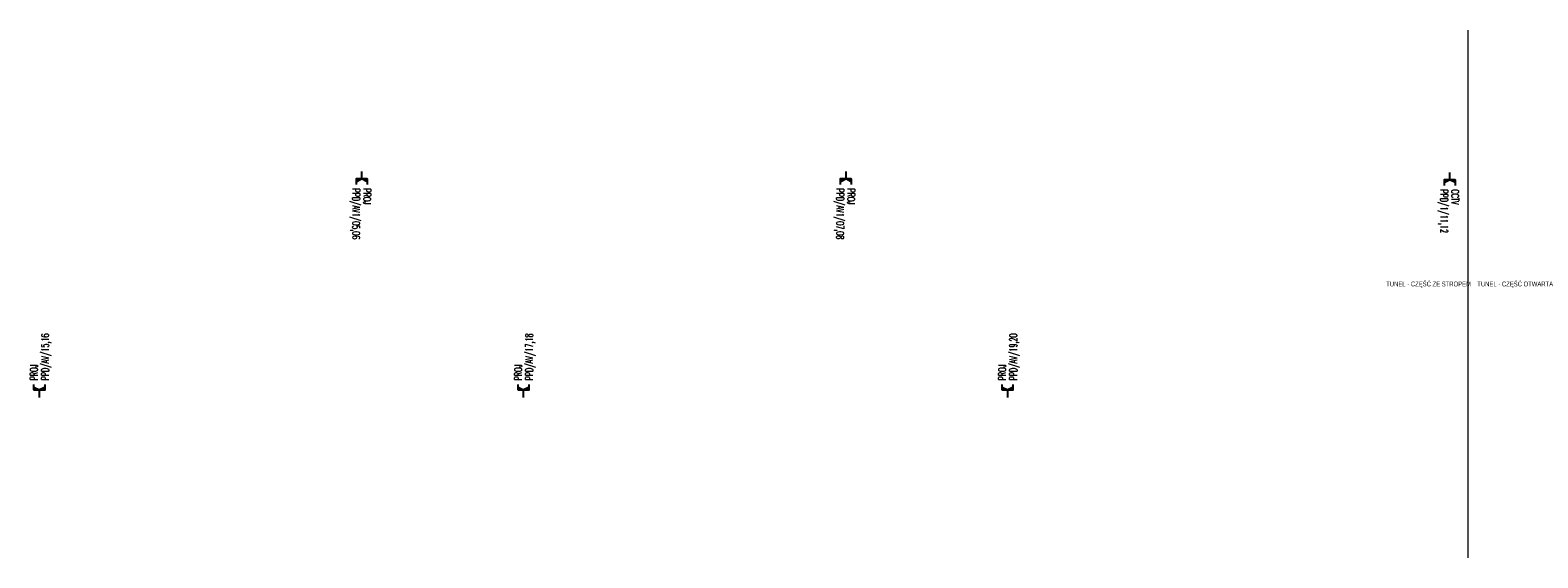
# Model space of a CAD drawing. Header units: millimetres. Extents: x 122179 to 292481, y 7094 to 104689.
# Tile 6 of 6: x 255107 to 292481, y 7521 to 20602. Entities that reach past the tile are written whole.
import ezdxf
from ezdxf.enums import TextEntityAlignment as Align

# ---------------------------------------------------------------- set-up
doc = ezdxf.new("R2010")
doc.units = ezdxf.units.MM
doc.header["$MEASUREMENT"] = 0
doc.layers.add('_LAN_gniazda', color=7, linetype='Continuous')
doc.layers.add('E_gniazdka', color=7, linetype='Continuous', lineweight=0)
doc.styles.add('KOSEL', font='simplex.shx')
doc.styles.add('Style-STANDARD', font='arial.ttf')

# ---------------------------------------------------------------- blocks, each defined once
blk = doc.blocks.new('*U463')
for points in [[(220, 120), (160, 120), (160, 0)], [(160, 0), (160, -120), (220, -120)]]:
    blk.add_hatch(color=0).paths.add_polyline_path(points)
at = {"color": 0}
for p, q in [((0, 0), (160, 0)), ((160, 120), (160, -120)), ((160, -120), (280, -120))]:
    blk.add_line(p, q, dxfattribs=at)
for points in [[(220, 120), (160, 0), (160, 120), (280, 120)], [(160, 0), (160, -120), (220, -120), (160, 0)]]:
    blk.add_lwpolyline(points, dxfattribs=at)
at = {"insert": (0, 0), "char_height": 0.001, "attachment_point": 1, "style": 'KOSEL'}
blk.add_mtext_dynamic_manual_height_columns('KB', width=3.16, gutter_width=5, heights=[0], dxfattribs=at)
at = {"color": 6, "style": 'KOSEL', "width": 1.5}
blk.add_attdef('TYP', text='', height=43.2, rotation=90, dxfattribs=at).set_placement((259, 0), align=Align.MIDDLE_CENTER)
at = {"color": 3, "style": 'KOSEL', "width": 0.6}
for tag, p in [('ADRES_1', (367, 120)), ('ADRES_2', (367, -120))]:
    blk.add_attdef(tag, text='', height=160, dxfattribs=at).set_placement(p, align=Align.MIDDLE_LEFT)

msp = doc.modelspace()

# ---------------------------------------------------------------- linework, layer by layer
at = {"layer": 'E_gniazdka', "color": 8}
msp.add_line((290755, 7521), (290755, 20602), dxfattribs=at)

# ---------------------------------------------------------------- block references
at = {"layer": '_LAN_gniazda'}
ref = msp.add_blockref('*U463', (263324, 17099), dxfattribs=dict(at, xscale=1.148347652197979, yscale=1.148347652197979, zscale=1.148347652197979, rotation=270))
ref.add_attrib('ADRES_1', 'PROJ', dxfattribs={"layer": '0', "color": 3, "extrusion": (0, 0, -1), "height": 183.7, "rotation": 90, "style": 'KOSEL', "text_generation_flag": 2, "width": 0.6}).set_placement((-263461, 16677), align=Align.MIDDLE_LEFT)
ref.add_attrib('ADRES_2', 'PPD/AV1/05,06', dxfattribs={"layer": '0', "color": 3, "extrusion": (0, 0, -1), "height": 183.74, "rotation": 90, "style": 'KOSEL', "text_generation_flag": 2, "width": 0.6}).set_placement((-263186, 16677), align=Align.MIDDLE_LEFT)
ref = msp.add_blockref('*U463', (275324, 17099), dxfattribs=dict(at, xscale=1.148347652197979, yscale=1.148347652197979, zscale=1.148347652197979, rotation=270))
ref.add_attrib('ADRES_1', 'PROJ', dxfattribs={"layer": '0', "color": 3, "extrusion": (0, 0, -1), "height": 183.7, "rotation": 90, "style": 'KOSEL', "text_generation_flag": 2, "width": 0.6}).set_placement((-275461, 16677), align=Align.MIDDLE_LEFT)
ref.add_attrib('ADRES_2', 'PPD/AV1/07,08', dxfattribs={"layer": '0', "color": 3, "extrusion": (0, 0, -1), "height": 183.74, "rotation": 90, "style": 'KOSEL', "text_generation_flag": 2, "width": 0.6}).set_placement((-275186, 16677), align=Align.MIDDLE_LEFT)
ref = msp.add_blockref('*U463', (290295, 17075), dxfattribs=dict(at, xscale=1.148347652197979, yscale=1.148347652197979, zscale=1.148347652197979, rotation=270))
ref.add_attrib('ADRES_1', 'CCTV', dxfattribs={"layer": '0', "color": 3, "height": 183.7, "rotation": 270, "style": 'KOSEL', "width": 0.6}).set_placement((290433, 16653), align=Align.MIDDLE_LEFT)
ref.add_attrib('ADRES_2', 'PPD/1/11,12', dxfattribs={"layer": '0', "color": 3, "height": 183.74, "rotation": 270, "style": 'KOSEL', "width": 0.6}).set_placement((290158, 16653), align=Align.MIDDLE_LEFT)
ref = msp.add_blockref('*U463', (255340, 11499), dxfattribs=dict(at, xscale=1.148347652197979, yscale=1.148347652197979, zscale=1.148347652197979, rotation=90))
ref.add_attrib('ADRES_1', 'PROJ', dxfattribs={"layer": '0', "color": 3, "extrusion": (0, 0, -1), "height": 183.7, "rotation": 270, "style": 'KOSEL', "text_generation_flag": 2, "width": 0.6}).set_placement((-255202, 11921), align=Align.MIDDLE_LEFT)
ref.add_attrib('ADRES_2', 'PPD/AV/15,16', dxfattribs={"layer": '0', "color": 3, "extrusion": (0, 0, -1), "height": 183.74, "rotation": 270, "style": 'KOSEL', "text_generation_flag": 2, "width": 0.6}).set_placement((-255478, 11921), align=Align.MIDDLE_LEFT)
ref = msp.add_blockref('*U463', (267340, 11499), dxfattribs=dict(at, xscale=1.148347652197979, yscale=1.148347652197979, zscale=1.148347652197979, rotation=90))
ref.add_attrib('ADRES_1', 'PROJ', dxfattribs={"layer": '0', "color": 3, "extrusion": (0, 0, -1), "height": 183.7, "rotation": 270, "style": 'KOSEL', "text_generation_flag": 2, "width": 0.6}).set_placement((-267202, 11921), align=Align.MIDDLE_LEFT)
ref.add_attrib('ADRES_2', 'PPD/AV/17,18', dxfattribs={"layer": '0', "color": 3, "extrusion": (0, 0, -1), "height": 183.74, "rotation": 270, "style": 'KOSEL', "text_generation_flag": 2, "width": 0.6}).set_placement((-267478, 11921), align=Align.MIDDLE_LEFT)
ref = msp.add_blockref('*U463', (279340, 11499), dxfattribs=dict(at, xscale=1.148347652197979, yscale=1.148347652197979, zscale=1.148347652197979, rotation=90))
ref.add_attrib('ADRES_1', 'PROJ', dxfattribs={"layer": '0', "color": 3, "extrusion": (0, 0, -1), "height": 183.7, "rotation": 270, "style": 'KOSEL', "text_generation_flag": 2, "width": 0.6}).set_placement((-279202, 11921), align=Align.MIDDLE_LEFT)
ref.add_attrib('ADRES_2', 'PPD/AV/19,20', dxfattribs={"layer": '0', "color": 3, "extrusion": (0, 0, -1), "height": 183.74, "rotation": 270, "style": 'KOSEL', "text_generation_flag": 2, "width": 0.6}).set_placement((-279478, 11921), align=Align.MIDDLE_LEFT)

# ---------------------------------------------------------------- texts
at = {"layer": 'E_gniazdka', "color": 7, "linetype": 'Continuous', "lineweight": 0, "char_height": 120, "attachment_point": 4, "style": 'Style-STANDARD'}
for s, insert in [('{\\W0.7;TUNEL - CZĘŚĆ ZE STROPEM}', (288723, 14292)), ('{\\W0.7;TUNEL - CZĘŚĆ OTWARTA}', (290980, 14292))]:
    msp.add_mtext(s, dxfattribs=dict(at, insert=insert))

doc.saveas('drawing.dxf')
